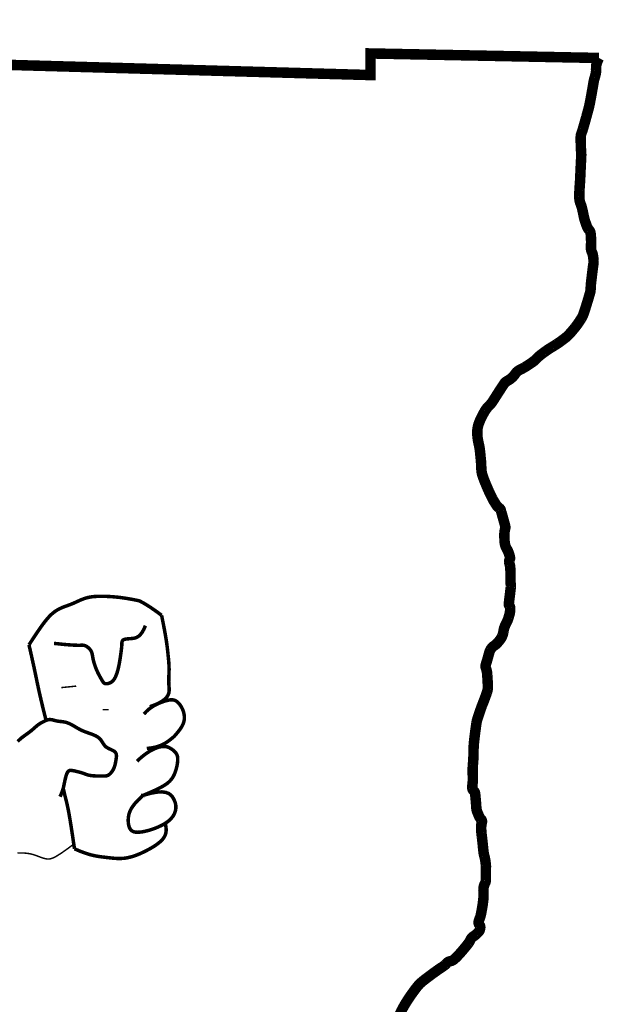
# Model space of a CAD drawing. Header units: feet. Extents: x 32.3 to 40.8, y 4.2 to 15.2.
# Tile 182 of 184: x 39.7 to 40.1, y 6 to 6.6. Entities that reach past the tile are written whole.
import ezdxf

# ---------------------------------------------------------------- set-up
doc = ezdxf.new("R2010")
doc.units = ezdxf.units.FT
doc.header["$MEASUREMENT"] = 0
doc.layers.add('BELMONT-BORDER', color=7, linetype='Continuous')
doc.layers.add('FACE', color=7, linetype='Continuous')

msp = doc.modelspace()

# ---------------------------------------------------------------- linework, layer by layer
at = {"layer": 'BELMONT-BORDER', "color": 7, "const_width": 0.00691}
msp.add_lwpolyline([(38.84824, 5.69069), (38.85705, 6.62611), (39.12438, 6.62867), (39.12451, 6.61865), (39.93976, 6.59573), (39.93983, 6.60994), (40.09022, 6.60697)], dxfattribs=at)
msp.add_lwpolyline([(39.95867, 5.97685, -0.030822), (39.96079, 5.98139, -0.013653), (39.96299, 5.98519, -0.0113), (39.96589, 5.98965, -0.018226), (39.9707, 5.99618, -0.044745), (39.97298, 5.99858, -0.016582), (39.97557, 6.0007, -0.006726), (39.98219, 6.00564, -0.012642), (39.98684, 6.00884, 0.026773), (39.989, 6.01041, 0.056474), (39.98951, 6.01094, -0.039177), (39.99022, 6.01172, -0.150164), (39.99235, 6.01276, 0.138713), (39.99467, 6.01383, 0.024337), (39.99697, 6.016, 0.015887), (40.00021, 6.0196, 0.004972), (40.00293, 6.02288, 0.009204), (40.00435, 6.02469, 0.060016), (40.00556, 6.02679, -0.08562), (40.00649, 6.02822, -0.066961), (40.00752, 6.02907, 0.042669), (40.00921, 6.03033, 0.016435), (40.01041, 6.03147, 0.022735), (40.01121, 6.03236, 0.087723), (40.01165, 6.03314, 0.048764), (40.01203, 6.03471, 0.212054), (40.01147, 6.03668, -0.219963), (40.01096, 6.0386, -0.060601), (40.01159, 6.04067, 0.050495), (40.01238, 6.04312, 0.014654), (40.01352, 6.04927, 0.017513), (40.01415, 6.05447, 0.040704), (40.01416, 6.0581, -0.049596), (40.01422, 6.06108, -0.095824), (40.01511, 6.06385, 0.123104), (40.01568, 6.06605, 0.003746), (40.01569, 6.06813, -0.003374), (40.0157, 6.07044, -0.002371), (40.01575, 6.07377, 0.005253), (40.01577, 6.07528, 0.025645), (40.01572, 6.07616, 0.009099), (40.01542, 6.07863, 0.032349), (40.01469, 6.08211, -0.038866), (40.01413, 6.08501, -0.005633), (40.01384, 6.08779, 0.004278), (40.01348, 6.09144, 0.003884), (40.01309, 6.09471, -0.004622), (40.01278, 6.09746, -0.022474), (40.0127, 6.09868, -0.008176), (40.0127, 6.10203, -0.086091), (40.01303, 6.10376, 0.125731), (40.01317, 6.10497, 0.162565), (40.01262, 6.10607, -0.089351), (40.01137, 6.10787, -0.020283), (40.00983, 6.11164, -0.061517), (40.00953, 6.11295, -0.009183), (40.00934, 6.11526, 0.005713), (40.00906, 6.11897, 0.002097), (40.00884, 6.12137, 0.003018), (40.00867, 6.12304, 0.196239), (40.00766, 6.12491, -0.213414), (40.00678, 6.12667, -0.045892), (40.0069, 6.12895, 0.034221), (40.00712, 6.13201, 0.009733), (40.00704, 6.1373, -0.020769), (40.00706, 6.13979, -0.00839), (40.00722, 6.14224, 0.00644), (40.00745, 6.14544, 0.013169), (40.00763, 6.15144, -0.019115), (40.0078, 6.15558, -0.008961), (40.00804, 6.15797, -0.00333), (40.00883, 6.16439, -0.004058), (40.0095, 6.16922, -0.016391), (40.00972, 6.17041, -0.019794), (40.01007, 6.17177, -0.009075), (40.011, 6.1747, -0.003026), (40.01247, 6.17896, -0.006949), (40.01315, 6.1808, -0.002766), (40.01365, 6.18209, 0.000844), (40.01416, 6.18338, 0.005211), (40.01544, 6.1868, 0.006616), (40.0164, 6.18952, 0.037068), (40.01692, 6.19156, 0.048072), (40.01704, 6.19318, 0.007704), (40.01698, 6.19511, 0.003539), (40.01675, 6.19929, 0.000724), (40.01669, 6.2003, 0.000448), (40.01658, 6.20192, 0.078307), (40.01573, 6.20565, -0.158146), (40.01561, 6.20758, -0.01793), (40.01592, 6.20865, 0.008544), (40.01662, 6.21088, 0.006412), (40.01756, 6.21427, -0.010214), (40.01818, 6.21639, -0.055155), (40.01867, 6.21753, -0.038278), (40.01968, 6.21901, -0.084483), (40.02094, 6.22013, 0.057731), (40.02286, 6.22166, 0.034881), (40.02511, 6.22428, 0.049899), (40.02636, 6.22636, 0.081597), (40.02728, 6.22955, -0.072183), (40.02824, 6.23318, -0.01907), (40.02936, 6.23555, 0.02749), (40.03011, 6.2372, 0.017489), (40.03065, 6.23874, 0.011891), (40.0313, 6.24104, 0.037694), (40.03169, 6.24321, 0.042798), (40.03173, 6.24516, 0.147885), (40.03116, 6.24665, -0.194316), (40.03083, 6.24783, -0.002644), (40.0311, 6.25014, 0.001533), (40.03158, 6.25412, 0.000167), (40.03211, 6.25864, 0.002446), (40.03214, 6.25895, 0.058399), (40.03213, 6.26033, -0.028804), (40.03193, 6.26312, -0.008123), (40.03194, 6.26565, 0.009336), (40.03195, 6.26819, 0.009851), (40.03191, 6.2695, 0.005039), (40.03174, 6.27208, 0.063836), (40.03139, 6.27378, -0.062086), (40.03103, 6.27552, -0.155581), (40.03135, 6.27688, 0.162501), (40.03163, 6.27819, 0.039146), (40.03143, 6.27924, 0.019266), (40.03078, 6.28131, 0.051338), (40.02951, 6.28399, -0.063951), (40.02854, 6.28616, -0.050097), (40.0281, 6.28841, -0.023551), (40.02789, 6.29327, -0.064423), (40.02842, 6.2973, 0.133949), (40.02841, 6.29928, 0.000137), (40.02817, 6.30016, 0.000035), (40.02721, 6.30359, 0.000059), (40.02582, 6.30855, 0.000313), (40.02555, 6.30947, 0.1759), (40.02459, 6.31082, -0.099608), (40.02258, 6.31288, -0.007684), (40.02091, 6.31556, -0.016767), (40.0202, 6.31683, -0.005872), (40.01889, 6.31943, -0.006046), (40.01769, 6.32199, -0.006159), (40.01687, 6.32383, -0.002978), (40.01526, 6.32766, -0.018533), (40.01343, 6.3326, -0.044957), (40.01294, 6.33473, -0.029655), (40.01272, 6.33746, 0.017705), (40.01247, 6.34206, 0.002412), (40.01202, 6.34678, 0.004295), (40.01173, 6.34943, 0.030338), (40.01126, 6.35206, -0.01961), (40.01044, 6.35609, -0.034839), (40.01007, 6.3602, -0.044435), (40.01029, 6.36342, -0.052647), (40.01122, 6.36688, -0.032742), (40.01363, 6.3721, -0.006896), (40.01512, 6.37475, -0.018536), (40.01573, 6.37571, -0.055063), (40.01805, 6.37841, 0.060634), (40.02013, 6.38089, 0.004094), (40.02151, 6.38304, -0.002517), (40.02373, 6.38653, -0.002667), (40.02677, 6.39121, -0.007271), (40.02792, 6.3929, -0.122024), (40.02962, 6.39438, 0.067961), (40.03291, 6.39668, 0.058401), (40.03529, 6.39946, -0.093443), (40.03691, 6.4011, -0.044105), (40.0389, 6.40223, 0.03269), (40.04162, 6.4037, 0.008987), (40.04576, 6.4064, 0.020323), (40.04752, 6.40771, 0.038931), (40.04932, 6.4094, -0.039161), (40.05111, 6.41108, -0.012183), (40.05397, 6.41327, -0.011703), (40.05705, 6.41541, -0.009097), (40.05955, 6.41698, 0.007942), (40.06241, 6.41878, 0.011581), (40.06472, 6.42036, 0.008333), (40.06785, 6.42269, 0.040823), (40.07046, 6.42507, 0.022202), (40.07467, 6.43, 0.028135), (40.07859, 6.43565, 0.055127), (40.08009, 6.43884, 0.005018), (40.0811, 6.4419, 0.003509), (40.08247, 6.4463, 0.002576), (40.08426, 6.4523, 0.021431), (40.08444, 6.45303, 0.042111), (40.08471, 6.45541, -0.02204), (40.08505, 6.45995, -0.000345), (40.08558, 6.46434, -0.000454), (40.08599, 6.46769, -0.003055), (40.08627, 6.46986, 0.003074), (40.08655, 6.47203, 0.046227), (40.0866, 6.47354, 0.021537), (40.08625, 6.47678, 0.074331), (40.08548, 6.47931, -0.091163), (40.08491, 6.4814, -0.038585), (40.0849, 6.48347, 0.024519), (40.08498, 6.48674, 0.01373), (40.08477, 6.49068, 0.038329), (40.08455, 6.49208, 0.119853), (40.08363, 6.49387, -0.086595), (40.08221, 6.49625, -0.010577), (40.08107, 6.49943, -0.018129), (40.08051, 6.50132, -0.016431), (40.07989, 6.50412, 0.013009), (40.07913, 6.50766, 0.035361), (40.07801, 6.51119, -0.055809), (40.07739, 6.51346, -0.036436), (40.07721, 6.51562, -0.017567), (40.07733, 6.52011, -0.003901), (40.07762, 6.52443, 0.007515), (40.07776, 6.52667, 0.000808), (40.07796, 6.53113, -0.000521), (40.07816, 6.53558, -0.001751), (40.07833, 6.53909, 0.003697), (40.0785, 6.5426, 0.029137), (40.07847, 6.5445, -0.011245), (40.07821, 6.54943, -0.010117), (40.07816, 6.55513, -0.053041), (40.07828, 6.55621, -0.035791), (40.07875, 6.55775, 0.021189), (40.07961, 6.56033, 0.000995), (40.08103, 6.56527, 0.001659), (40.08186, 6.56824, 0.003277), (40.08338, 6.57387, 0.009095), (40.08388, 6.57592, 0.009058), (40.08431, 6.57802, 0.002443), (40.08573, 6.58582, 0.002868), (40.08619, 6.58853, -0.002647), (40.08666, 6.59125, -0.033092), (40.0873, 6.59388, 0.027125), (40.08813, 6.59708, 0.05683), (40.08827, 6.59876, -0.030831), (40.08837, 6.60187, -0.063579), (40.08883, 6.60391, -0.039453), (40.09022, 6.60697)], format="xyb", dxfattribs=at)
at = {"layer": 'FACE', "color": 7}
for points, const_width in [([(39.71504, 6.22087), (39.71766, 6.22487), (39.72, 6.2284), (39.72212, 6.2315), (39.72404, 6.23419), (39.72582, 6.23653), (39.72748, 6.23852), (39.72906, 6.24022), (39.73062, 6.24165), (39.73217, 6.24284), (39.73372, 6.24384), (39.73527, 6.24467), (39.7368, 6.24536), (39.73832, 6.24597), (39.7398, 6.24651), (39.74126, 6.24703), (39.74267, 6.24756), (39.74405, 6.24813), (39.74539, 6.24872), (39.74671, 6.24933), (39.74803, 6.24993), (39.74935, 6.25051), (39.7507, 6.25104), (39.75208, 6.25152), (39.7535, 6.25193), (39.75499, 6.25225), (39.75652, 6.25249), (39.75808, 6.25266), (39.75967, 6.25276), (39.76126, 6.25282), (39.76285, 6.25282), (39.76442, 6.2528), (39.76595, 6.25275), (39.76745, 6.25268), (39.7689, 6.2526), (39.77032, 6.2525), (39.77171, 6.25238), (39.77307, 6.25225), (39.77442, 6.25211), (39.77575, 6.25194), (39.77708, 6.25176), (39.7784, 6.25156), (39.7797, 6.25136), (39.78095, 6.25114), (39.78214, 6.25093), (39.78325, 6.25073), (39.78425, 6.25054), (39.78513, 6.25037), (39.78587, 6.25022), (39.78645, 6.25011), (39.78691, 6.25001), (39.78728, 6.24991), (39.78762, 6.24981), (39.78795, 6.24967), (39.78832, 6.24949), (39.78878, 6.24925), (39.78936, 6.24894), (39.7901, 6.24854), (39.79103, 6.24802), (39.79218, 6.24734), (39.79358, 6.24646), (39.79527, 6.24536), (39.79727, 6.24399), (39.79961, 6.24232), (39.80232, 6.24031)], 0.0023), ([(39.80232, 6.24031), (39.80337, 6.23508), (39.80421, 6.23072), (39.80486, 6.22714), (39.80535, 6.22419), (39.80571, 6.22177), (39.80598, 6.21974), (39.80619, 6.21798), (39.80636, 6.21638), (39.80653, 6.21482), (39.80669, 6.21329), (39.80684, 6.21179), (39.80698, 6.21033), (39.80709, 6.20889), (39.80718, 6.20749), (39.80724, 6.20612), (39.80726, 6.20478), (39.80724, 6.20348), (39.80719, 6.20219), (39.80713, 6.20091), (39.80708, 6.19962), (39.80704, 6.1983), (39.80703, 6.19693), (39.80706, 6.19551), (39.80716, 6.194), (39.8073, 6.19242), (39.80732, 6.19075), (39.80705, 6.18903), (39.80629, 6.18727), (39.80485, 6.18549), (39.80255, 6.1837), (39.7992, 6.18192), (39.79461, 6.18017)], 0.0023), ([(39.73153, 6.22185), (39.73704, 6.22125), (39.74132, 6.22088), (39.74455, 6.22068), (39.7469, 6.2206), (39.74856, 6.2206), (39.74971, 6.22063), (39.75052, 6.22063), (39.75118, 6.22057), (39.75182, 6.22039), (39.75248, 6.2201), (39.75312, 6.21973), (39.75375, 6.21927), (39.75435, 6.21876), (39.75489, 6.2182), (39.75538, 6.21762), (39.75579, 6.21701), (39.75611, 6.2164), (39.75636, 6.21579), (39.75655, 6.21516), (39.7567, 6.21451), (39.75683, 6.21382), (39.75695, 6.2131), (39.75708, 6.21234), (39.75724, 6.21152), (39.75745, 6.21064), (39.75769, 6.20972), (39.75797, 6.20877), (39.75828, 6.2078), (39.75861, 6.20683), (39.75895, 6.20588), (39.75931, 6.20496), (39.75967, 6.20408), (39.76004, 6.20326), (39.7604, 6.2025), (39.76076, 6.20178), (39.76111, 6.20111), (39.76145, 6.20048), (39.76179, 6.19988), (39.76211, 6.1993), (39.76242, 6.19875), (39.76272, 6.19821), (39.76301, 6.1977), (39.76329, 6.19721), (39.76358, 6.19677), (39.76387, 6.19637), (39.76418, 6.19602), (39.7645, 6.19573), (39.76485, 6.19551), (39.76523, 6.19537), (39.76563, 6.19529), (39.76605, 6.19528), (39.76649, 6.19531), (39.76693, 6.1954), (39.76738, 6.19552), (39.76782, 6.19567), (39.76825, 6.19584), (39.76866, 6.19603), (39.76907, 6.19625), (39.76946, 6.1965), (39.76984, 6.19679), (39.77022, 6.19714), (39.77059, 6.19755), (39.77095, 6.19803), (39.77132, 6.19859), (39.77168, 6.19924), (39.77204, 6.19999), (39.7724, 6.20083), (39.77275, 6.20176), (39.77309, 6.2028), (39.77343, 6.20393), (39.77375, 6.20517), (39.77406, 6.20651), (39.77436, 6.20795), (39.77463, 6.20946), (39.77489, 6.211), (39.77513, 6.21252), (39.77534, 6.21398), (39.77553, 6.21536), (39.7757, 6.2166), (39.77583, 6.21767), (39.77594, 6.21854), (39.77602, 6.21923), (39.77608, 6.21977), (39.77611, 6.2202), (39.77614, 6.22054), (39.77615, 6.22083), (39.77615, 6.2211), (39.77615, 6.22139), (39.77616, 6.22171), (39.77617, 6.22207), (39.7762, 6.22244), (39.77627, 6.22282), (39.77639, 6.2232), (39.77656, 6.22355), (39.7768, 6.22387), (39.77712, 6.22414), (39.77753, 6.22435), (39.77803, 6.22452), (39.77861, 6.22464), (39.77927, 6.22473), (39.78002, 6.22481), (39.78084, 6.22488), (39.78173, 6.22495), (39.7827, 6.22503), (39.78373, 6.22515), (39.78482, 6.22537), (39.78594, 6.22578), (39.78709, 6.22646), (39.78826, 6.22749), (39.78942, 6.22895), (39.79056, 6.23094), (39.79167, 6.23352)], 0.0023), ([(39.72631, 6.17116), (39.72631, 6.17118), (39.72561, 6.17391), (39.72491, 6.17667), (39.72423, 6.17942), (39.72357, 6.18216), (39.72293, 6.18486), (39.72231, 6.18754), (39.72171, 6.1902), (39.72114, 6.19282), (39.72058, 6.19543), (39.72005, 6.198), (39.71951, 6.2006), (39.71895, 6.20328), (39.71837, 6.20603), (39.71775, 6.20885), (39.71711, 6.21174), (39.71645, 6.21471), (39.71576, 6.21775), (39.71504, 6.22087)], 0.0023), ([(39.7364, 6.19275), (39.7461, 6.19373)], 0.000969), ([(39.79073, 6.17532), (39.79227, 6.17703), (39.79394, 6.17852), (39.79571, 6.17982), (39.79752, 6.18093), (39.79933, 6.18187), (39.80109, 6.18266), (39.80277, 6.1833), (39.80431, 6.18382), (39.80567, 6.18421), (39.80688, 6.1845), (39.80795, 6.18467), (39.80889, 6.18474), (39.80974, 6.18469), (39.81051, 6.18453), (39.81123, 6.18427), (39.8119, 6.1839), (39.81256, 6.18343), (39.8132, 6.18286), (39.81381, 6.1822), (39.81439, 6.18148), (39.81493, 6.18069), (39.81543, 6.17986), (39.81588, 6.17898), (39.81627, 6.17808), (39.81661, 6.17717), (39.81688, 6.17624), (39.81708, 6.17531), (39.81722, 6.17438), (39.8173, 6.17346), (39.8173, 6.17254), (39.81723, 6.17165), (39.81708, 6.17077), (39.81686, 6.16993), (39.81658, 6.16911), (39.81624, 6.16831), (39.81585, 6.16755), (39.81543, 6.16682), (39.81498, 6.16611), (39.81452, 6.16544), (39.81405, 6.16479), (39.81358, 6.16418), (39.81313, 6.1636), (39.81269, 6.16306), (39.81228, 6.16257), (39.8119, 6.16212), (39.81155, 6.16172), (39.81125, 6.16138), (39.811, 6.1611), (39.8108, 6.16087), (39.81062, 6.16068), (39.81043, 6.16049), (39.8102, 6.16028), (39.80989, 6.16002), (39.80946, 6.15968), (39.8089, 6.15922), (39.80816, 6.15863), (39.8072, 6.15788), (39.80602, 6.15702), (39.80457, 6.15611), (39.80284, 6.1552), (39.8008, 6.15435), (39.79843, 6.15361), (39.7957, 6.15305), (39.79259, 6.15272)], 0.0023), ([(39.76357, 6.17821), (39.76745, 6.17822)], 0.000969), ([(39.70759, 6.15726), (39.70824, 6.15795), (39.70893, 6.15862), (39.70969, 6.15928), (39.71049, 6.15993), (39.71133, 6.16056), (39.71219, 6.16119), (39.71305, 6.16181), (39.71391, 6.16242), (39.71475, 6.16303), (39.71556, 6.16364), (39.71633, 6.16424), (39.71705, 6.16484), (39.71774, 6.16543), (39.71839, 6.166), (39.71901, 6.16655), (39.7196, 6.16707), (39.72018, 6.16756), (39.72073, 6.16801), (39.72127, 6.16841), (39.72179, 6.16877), (39.72231, 6.1691), (39.72281, 6.1694), (39.72331, 6.16968), (39.7238, 6.16994), (39.72429, 6.17019), (39.72477, 6.17043), (39.72526, 6.17067), (39.72574, 6.17091), (39.72623, 6.17113), (39.72673, 6.17132), (39.72723, 6.17149), (39.72775, 6.17162), (39.72827, 6.1717), (39.72881, 6.17173), (39.72936, 6.1717), (39.72993, 6.17162), (39.73051, 6.17151), (39.7311, 6.17137), (39.73169, 6.17121), (39.73229, 6.17105), (39.73289, 6.1709), (39.7335, 6.17076), (39.73411, 6.17065), (39.73471, 6.17057), (39.73532, 6.1705), (39.73593, 6.17044), (39.73653, 6.17038), (39.73714, 6.17031), (39.73775, 6.17022), (39.73835, 6.17012), (39.73896, 6.16998), (39.73957, 6.16981), (39.74018, 6.16962), (39.7408, 6.16939), (39.74142, 6.16913), (39.74206, 6.16885), (39.7427, 6.16853), (39.74336, 6.16818), (39.74404, 6.1678), (39.74473, 6.1674), (39.74543, 6.16699), (39.74613, 6.16656), (39.74685, 6.16614), (39.74757, 6.16573), (39.7483, 6.16533), (39.74902, 6.16495), (39.74975, 6.1646), (39.75049, 6.16428), (39.75122, 6.16397), (39.75198, 6.16368), (39.75274, 6.16339), (39.75353, 6.16311), (39.75434, 6.16282), (39.75517, 6.16253), (39.75603, 6.16222), (39.75691, 6.16189), (39.75778, 6.16153), (39.75865, 6.16114), (39.75948, 6.16071), (39.76026, 6.16023), (39.76099, 6.15971), (39.76164, 6.15914), (39.7622, 6.1585), (39.7627, 6.15783), (39.76316, 6.15712), (39.7636, 6.15641), (39.76405, 6.1557), (39.76453, 6.15502), (39.76506, 6.15438), (39.76568, 6.1538), (39.7664, 6.15329), (39.76719, 6.15284), (39.76802, 6.15243), (39.76886, 6.15205), (39.76967, 6.15167), (39.77044, 6.15128), (39.77111, 6.15087), (39.77167, 6.15041), (39.77208, 6.1499), (39.77236, 6.14933), (39.77253, 6.14872), (39.7726, 6.14807), (39.77259, 6.14739), (39.77253, 6.14668), (39.77243, 6.14597), (39.77232, 6.14524), (39.77219, 6.14451), (39.77207, 6.14379), (39.77193, 6.14306), (39.77177, 6.14235), (39.77159, 6.14164), (39.77139, 6.14094), (39.77115, 6.14025), (39.77086, 6.13958), (39.77054, 6.13892), (39.77018, 6.13829), (39.76979, 6.13768), (39.76937, 6.13711), (39.76894, 6.13659), (39.7685, 6.13612), (39.76806, 6.13571), (39.76763, 6.13537), (39.76721, 6.13511), (39.76679, 6.13491), (39.76636, 6.13476), (39.7659, 6.13467), (39.76539, 6.13461), (39.76481, 6.13458), (39.76417, 6.13457), (39.76343, 6.13456), (39.76259, 6.13456), (39.76167, 6.13457), (39.7607, 6.13458), (39.75969, 6.1346), (39.75868, 6.13464), (39.75768, 6.1347), (39.75672, 6.13478), (39.75583, 6.13488), (39.75502, 6.13502), (39.75429, 6.13518), (39.75361, 6.13536), (39.75296, 6.13557), (39.75233, 6.13579), (39.75169, 6.13602), (39.75103, 6.13625), (39.75033, 6.1365), (39.74958, 6.13674), (39.74878, 6.13698), (39.74795, 6.13721), (39.74712, 6.13742), (39.74629, 6.13763), (39.74549, 6.13781), (39.74473, 6.13797), (39.74403, 6.13811), (39.7434, 6.13821), (39.74284, 6.13828), (39.74233, 6.13828), (39.74189, 6.13823), (39.74148, 6.1381), (39.74112, 6.13788), (39.74078, 6.13756), (39.74047, 6.13714), (39.74018, 6.13659), (39.73989, 6.13594), (39.73963, 6.1352), (39.73937, 6.13437), (39.73913, 6.13347), (39.73889, 6.13252), (39.73867, 6.13153), (39.73845, 6.13051), (39.73824, 6.12947), (39.73802, 6.1284), (39.73777, 6.1273), (39.73748, 6.12616), (39.73712, 6.12497), (39.73667, 6.12371), (39.73613, 6.12238), (39.73547, 6.12097)], 0.0023), ([(39.78614, 6.14427), (39.78831, 6.14631), (39.79042, 6.14807), (39.79246, 6.14958), (39.79441, 6.15083), (39.79626, 6.15185), (39.79799, 6.15266), (39.79959, 6.15327), (39.80104, 6.15369), (39.80234, 6.15395), (39.8035, 6.15405), (39.80452, 6.15403), (39.80544, 6.1539), (39.80627, 6.15367), (39.80702, 6.15337), (39.80772, 6.15302), (39.80837, 6.15263), (39.80901, 6.15223), (39.80961, 6.15181), (39.81018, 6.15137), (39.81071, 6.1509), (39.81119, 6.15041), (39.81163, 6.1499), (39.812, 6.14936), (39.81231, 6.14878), (39.81256, 6.14817), (39.81274, 6.14753), (39.81286, 6.14685), (39.81292, 6.14615), (39.81294, 6.14541), (39.81291, 6.14463), (39.81284, 6.14383), (39.81274, 6.143), (39.8126, 6.14213), (39.81243, 6.14125), (39.81223, 6.14034), (39.812, 6.13942), (39.81173, 6.13849), (39.81142, 6.13757), (39.81108, 6.13664), (39.8107, 6.13573), (39.81028, 6.13482), (39.80979, 6.13394), (39.80923, 6.13306), (39.80858, 6.13219), (39.80781, 6.13133), (39.8069, 6.13047), (39.80585, 6.12961), (39.80462, 6.12875), (39.80321, 6.12789), (39.80167, 6.12704), (39.80005, 6.12621), (39.79841, 6.12542), (39.7968, 6.12468), (39.79529, 6.12402), (39.79392, 6.12343), (39.79276, 6.12294), (39.79184, 6.12255), (39.79116, 6.12226), (39.79066, 6.12205), (39.79033, 6.12191), (39.79013, 6.12183), (39.79003, 6.12178), (39.78999, 6.12177), (39.78998, 6.12177), (39.78998, 6.12176), (39.78996, 6.12174), (39.7899, 6.12168), (39.78978, 6.12157), (39.78958, 6.12138), (39.78929, 6.1211), (39.78888, 6.12071), (39.78834, 6.12018), (39.78765, 6.11952), (39.78684, 6.11872), (39.78596, 6.1178), (39.78504, 6.11677), (39.78412, 6.11566), (39.78324, 6.11446), (39.78243, 6.11321), (39.78174, 6.11191), (39.7812, 6.11057), (39.7808, 6.10922), (39.78053, 6.10788), (39.78038, 6.10656), (39.78034, 6.10528), (39.7804, 6.10407), (39.78054, 6.10294), (39.78075, 6.10192), (39.78102, 6.10101), (39.78136, 6.10021), (39.78177, 6.09953), (39.78225, 6.09896), (39.7828, 6.0985), (39.78344, 6.09813), (39.78416, 6.09786), (39.78497, 6.09768), (39.78587, 6.09759), (39.78684, 6.09758), (39.78788, 6.09764), (39.78897, 6.09776), (39.79009, 6.09794), (39.79123, 6.09816), (39.79237, 6.09843), (39.7935, 6.09872), (39.7946, 6.09903), (39.79568, 6.09937), (39.79673, 6.09973), (39.79775, 6.1001), (39.79875, 6.10049), (39.79972, 6.1009), (39.80066, 6.10132), (39.80158, 6.10175), (39.80247, 6.10219), (39.80333, 6.10265), (39.80416, 6.10312), (39.80496, 6.10361), (39.80573, 6.10413), (39.80646, 6.10466), (39.80716, 6.10522), (39.80782, 6.10581), (39.80844, 6.10644), (39.80901, 6.10709), (39.80954, 6.10777), (39.81003, 6.10848), (39.81046, 6.10923), (39.81083, 6.11), (39.81115, 6.11081), (39.8114, 6.11164), (39.81159, 6.11251), (39.81169, 6.11342), (39.81172, 6.11436), (39.81164, 6.11534), (39.81145, 6.11636), (39.81115, 6.11743), (39.81072, 6.11855), (39.81014, 6.11972), (39.8094, 6.12093), (39.80839, 6.12209), (39.80699, 6.12308), (39.80508, 6.1238), (39.80254, 6.12414), (39.79926, 6.12398), (39.79512, 6.12323), (39.78998, 6.12177)], 0.0023), ([(39.74497, 6.0867), (39.74455, 6.08966), (39.74413, 6.09248), (39.74373, 6.09516), (39.74335, 6.09771), (39.74298, 6.10011), (39.74262, 6.10239), (39.74228, 6.10452), (39.74195, 6.10652), (39.74162, 6.10842), (39.74129, 6.11026), (39.74095, 6.11205), (39.7406, 6.11378), (39.74024, 6.11545), (39.73988, 6.11707), (39.7395, 6.11863), (39.73912, 6.12014), (39.73873, 6.12168), (39.73832, 6.12333), (39.73789, 6.12509), (39.73756, 6.1265)], 0.0023), ([(39.74497, 6.0867), (39.74849, 6.08519), (39.75162, 6.084), (39.75441, 6.0831), (39.75692, 6.08243), (39.75918, 6.08195), (39.76125, 6.0816), (39.76317, 6.08135), (39.765, 6.08113), (39.76676, 6.08092), (39.76848, 6.08072), (39.77017, 6.08054), (39.77184, 6.0804), (39.77349, 6.08032), (39.77515, 6.08031), (39.77681, 6.08039), (39.7785, 6.08057), (39.78021, 6.08088), (39.78194, 6.08129), (39.7837, 6.08181), (39.78548, 6.08242), (39.78726, 6.08312), (39.78906, 6.0839), (39.79085, 6.08475), (39.79265, 6.08566), (39.79443, 6.08662), (39.79618, 6.08762), (39.79785, 6.08867), (39.79943, 6.08976), (39.80087, 6.09089), (39.80215, 6.09205), (39.80323, 6.09324), (39.80408, 6.09445), (39.80469, 6.09569), (39.80508, 6.09692), (39.80527, 6.09815), (39.80532, 6.09934), (39.80525, 6.10048), (39.8051, 6.10156), (39.80491, 6.10256), (39.80471, 6.10346)], 0.0023), ([(39.70749, 6.08385), (39.70884, 6.08396), (39.71006, 6.08398), (39.71118, 6.08393), (39.71221, 6.08387), (39.71315, 6.08378), (39.71402, 6.08368), (39.71483, 6.08357), (39.7156, 6.08343), (39.71633, 6.08328), (39.71703, 6.0831), (39.71773, 6.08291), (39.71843, 6.08269), (39.71913, 6.08246), (39.71983, 6.08221), (39.72053, 6.08196), (39.72123, 6.0817), (39.72193, 6.08144), (39.72263, 6.08118), (39.72332, 6.08093), (39.724, 6.0807), (39.72468, 6.08048), (39.72536, 6.0803), (39.72604, 6.08014), (39.72671, 6.08004), (39.72739, 6.07998), (39.72807, 6.07998), (39.72876, 6.08005), (39.72945, 6.08019), (39.73015, 6.0804), (39.73088, 6.08068), (39.73163, 6.08103), (39.73241, 6.08144), (39.73323, 6.08191), (39.73409, 6.08243), (39.73501, 6.08302), (39.736, 6.08365), (39.73707, 6.08437), (39.73826, 6.08519), (39.7396, 6.08614), (39.74112, 6.08725), (39.74285, 6.08854), (39.74452, 6.08983)], 0.000969)]:
    msp.add_lwpolyline(points, dxfattribs=dict(at, const_width=const_width))

doc.saveas('drawing.dxf')
